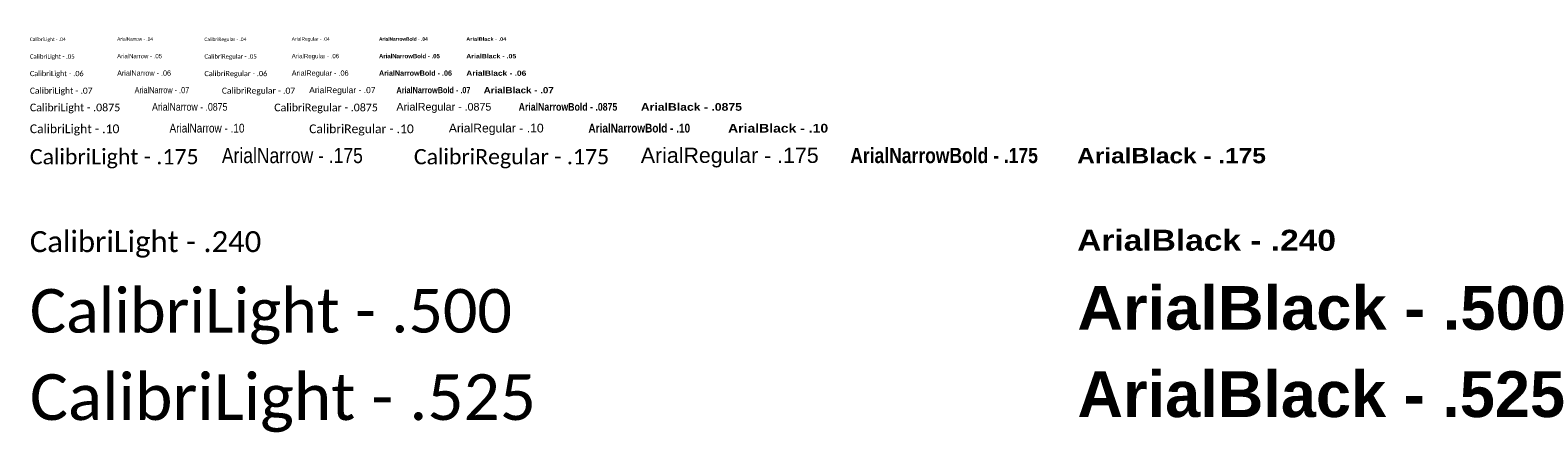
# Model space of a CAD drawing. Extents: x -2 to 388770, y -4 to 106632.
# Tile 1 of 13: x -2 to 15.28, y -3.93 to 0.52. Entities that reach past the tile are written whole.
import ezdxf

# ---------------------------------------------------------------- set-up
doc = ezdxf.new("R2010")
doc.units = 0
doc.header["$MEASUREMENT"] = 0
doc.styles.add('ArialBlack', font='ariblk.ttf')
doc.styles.add('ArialNarrow', font='ARIALN.TTF')
doc.styles.add('ArialNarrowBold', font='ARIALNB.TTF')
doc.styles.add('ArialRegular', font='arial.ttf')
doc.styles.add('CalibriLight', font='calibril.ttf')
doc.styles.add('CalibriRegular', font='calibri.ttf')

# ---------------------------------------------------------------- blocks, each defined once
blk = doc.blocks.new('Textstyles-2016')
at = {"attachment_point": 7}
for s, insert, char_height, width, style in [('ArialNarrow - .04', (-1, 0.399), 0.04, 0.34377, 'ArialNarrow'), ('ArialNarrowBold - .04', (2, 0.399), 0.04, 0.46595, 'ArialNarrowBold'), ('CalibriLight - .04', (-2, 0.386), 0.04, 0.40994, 'CalibriLight'), ('ArialNarrow - .05', (-1, 0.199), 0.05, 0.42971, 'ArialNarrow'), ('CalibriRegular - .04', (0, 0.386), 0.04, 0.48477, 'CalibriRegular'), ('ArialRegular - .04', (1, 0.388), 0.04, 0.4349, 'ArialRegular'), ('ArialNarrowBold - .05', (2, 0.199), 0.05, 0.58244, 'ArialNarrowBold'), ('ArialBlack - .04', (3, 0.399), 0.04, 0.46568, 'ArialBlack'), ('CalibriLight - .05', (-2, 0.182), 0.05, 0.51242, 'CalibriLight'), ('ArialNarrow - .06', (-1, -0.001), 0.06, 0.51565, 'ArialNarrow'), ('CalibriRegular - .05', (0, 0.182), 0.05, 0.60596, 'CalibriRegular'), ('ArialRegular - .06', (1, 0.185), 0.05, 0.54362, 'ArialRegular'), ('ArialNarrowBold - .06', (2, -0.001), 0.06, 0.69892, 'ArialNarrowBold'), ('ArialBlack - .05', (3, 0.198), 0.05, 0.58209, 'ArialBlack'), ('CalibriLight - .06', (-2, -0.021), 0.06, 0.61491, 'CalibriLight'), ('ArialNarrow - .07', (-0.8, -0.201), 0.07, 0.60159, 'ArialNarrow'), ('CalibriRegular - .06', (0, -0.021), 0.06, 0.72715, 'CalibriRegular'), ('ArialRegular - .06', (1, -0.018), 0.06, 0.65235, 'ArialRegular'), ('ArialNarrowBold - .07', (2.2, -0.201), 0.07, 0.81541, 'ArialNarrowBold'), ('ArialBlack - .06', (3, -0.002), 0.06, 0.69851, 'ArialBlack'), ('CalibriLight - .07', (-2, -0.225), 0.07, 0.71739, 'CalibriLight'), ('CalibriLight - .0875', (-2, -0.431), 0.0875, 1.03647, 'CalibriLight'), ('ArialNarrow - .0875', (-0.6, -0.402), 0.0875, 0.86348, 'ArialNarrow'), ('CalibriRegular - .07', (0.2, -0.225), 0.07, 0.84835, 'CalibriRegular'), ('ArialRegular - .07', (1.2, -0.221), 0.07, 0.76107, 'ArialRegular'), ('ArialBlack - .07', (3.2, -0.202), 0.07, 0.81493, 'ArialBlack'), ('ArialNarrowBold - .0875', (3.6, -0.402), 0.0875, 1.13076, 'ArialNarrowBold'), ('CalibriRegular - .0875', (0.8, -0.431), 0.0875, 1.20016, 'CalibriRegular'), ('ArialRegular - .0875', (2.2, -0.426), 0.0875, 1.0873, 'ArialRegular'), ('ArialBlack - .0875', (5, -0.403), 0.0875, 1.18173, 'ArialBlack'), ('CalibriLight - .10', (-2, -0.685), 0.1, 1.02485, 'CalibriLight'), ('ArialNarrow - .10', (-0.4, -0.652), 0.1, 0.85941, 'ArialNarrow'), ('ArialNarrow - .175', (0.2, -1.004), 0.175, 1.61547, 'ArialNarrow'), ('ArialNarrowBold - .10', (4.4, -0.652), 0.1, 1.16487, 'ArialNarrowBold'), ('ArialBlack - .10', (6, -0.653), 0.1, 1.16419, 'ArialBlack'), ('ArialNarrowBold - .175', (7.4, -1.004), 0.175, 2.15002, 'ArialNarrowBold'), ('CalibriLight - .175', (-2, -1.062), 0.175, 1.93321, 'CalibriLight'), ('CalibriRegular - .10', (1.2, -0.685), 0.1, 1.21192, 'CalibriRegular'), ('ArialRegular - .10', (2.8, -0.68), 0.1, 1.08724, 'ArialRegular'), ('CalibriRegular - .175', (2.4, -1.062), 0.175, 2.2606, 'CalibriRegular'), ('ArialRegular - .175', (5, -1.052), 0.175, 2.03864, 'ArialRegular'), ('ArialBlack - .175', (10, -1.006), 0.175, 2.20039, 'ArialBlack'), ('CalibriLight - .240', (-2, -2.085), 0.24, 2.65126, 'CalibriLight'), ('CalibriLight - .500', (-2, -3.077), 0.5, 5.52346, 'CalibriLight'), ('ArialBlack - .240', (10, -2.008), 0.24, 3.01768, 'ArialBlack'), ('ArialBlack - .500', (10, -2.917), 0.5, 6.28683, 'ArialBlack'), ('CalibriLight - .525', (-2, -4.085), 0.525, 5.79963, 'CalibriLight'), ('ArialBlack - .525', (10, -3.918), 0.525, 6.60118, 'ArialBlack')]:
    blk.add_mtext(s, dxfattribs=dict(at, insert=insert, char_height=char_height, width=width, style=style))

msp = doc.modelspace()

# ---------------------------------------------------------------- block references
msp.add_blockref('Textstyles-2016', (0, 0))

doc.saveas('drawing.dxf')
